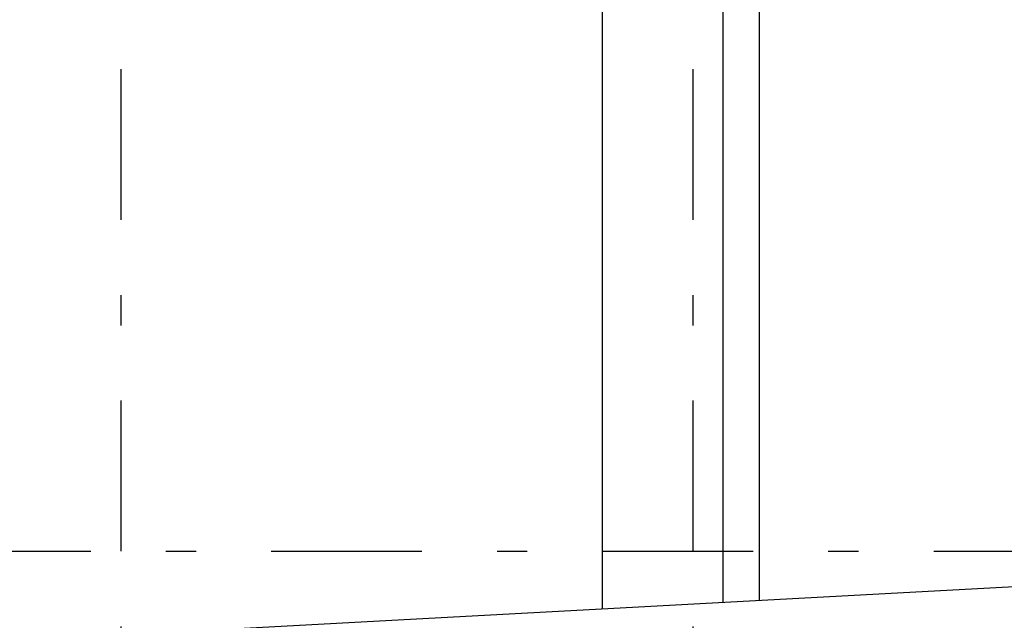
# Model space of a CAD drawing. Extents: x 2 to 87, y -108 to 11.
# Tile 88 of 210: x 30.89 to 34.16, y -91.64 to -89.64. Entities that reach past the tile are written whole.
import ezdxf

# ---------------------------------------------------------------- set-up
doc = ezdxf.new("R2010")
doc.units = 0
doc.header["$MEASUREMENT"] = 0
doc.linetypes.add('DASHDOT', pattern=[1, 0.5, -0.25, 0, -0.25])
for name, color, linetype in [('11', 7, 'CONTINUOUS'), ('2', 7, 'CONTINUOUS'), ('5', 7, 'CONTINUOUS')]:
    doc.layers.add(name, color=color, linetype=linetype)

msp = doc.modelspace()

# ---------------------------------------------------------------- linework, layer by layer
at = {"layer": '11', "color": 62, "linetype": 'Continuous'}
msp.add_line((33.3476, -75.4075), (33.3476, -91.5703), dxfattribs=at)
at = {"layer": '2', "color": 62, "linetype": 'Continuous'}
for p, q in [((32.8276, -91.5984), (32.8276, -75.4075)), ((33.2276, -75.4075), (33.2276, -91.5768)), ((10.6276, -92.7978), (49.5276, -90.6961))]:
    msp.add_line(p, q, dxfattribs=at)
at = {"layer": '5', "color": 7, "linetype": 'DASHDOT'}
for p, q in [((31.2276, -7.3075), (31.2276, -96.5075)), ((33.1276, -7.3075), (33.1276, -96.5075)), ((7.5276, -91.4075), (52.6276, -91.4075))]:
    msp.add_line(p, q, dxfattribs=at)

doc.saveas('drawing.dxf')
